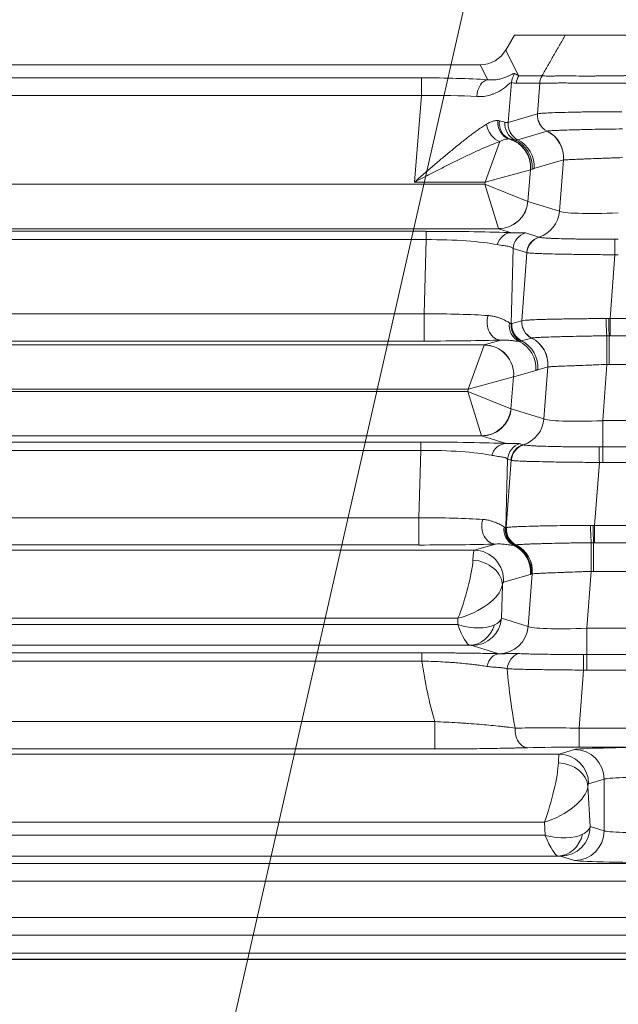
# Model space of a CAD drawing. Header units: millimetres. Extents: x 4 to 836, y 5 to 589.
# Tile 161 of 168: x 659 to 669, y 370 to 387. Entities that reach past the tile are written whole.
import ezdxf

# ---------------------------------------------------------------- set-up
doc = ezdxf.new("R2010")
doc.units = ezdxf.units.MM
doc.layers.add('1', color=7, linetype='Continuous', true_color=0xffffff)
doc.styles.add('ideas_simplex', font='simplex.shx')
doc.dimstyles.get("Standard").update_dxf_attribs({"dimtxt": 0.18, "dimasz": 0.18, "dimexe": 0.18, "dimexo": 0.0625, "dimgap": 0.09, "dimtad": 0, "dimtih": 1, "dimtoh": 1, "dimdec": 4, "dimzin": 0, "dimdsep": 46, "dimtxsty": 'Standard', "dimcen": 0.09, "dimadec": 0, "dimazin": 0, "dimtfac": 1, "dimtdec": 4, "dimtofl": 0, "dimtmove": 0, "dimatfit": 3, "dimfxl": 1, "dimtolj": 1, "dimtzin": 0, "dimarcsym": 0})

# ---------------------------------------------------------------- blocks, each defined once
blk = doc.blocks.new('_U13')
at = {"layer": '1', "color": 27, "lineweight": 13}
for p, q in [((654.348915, 333.91075), (672.699261, 414.651708)), ((672.699261, 414.651708), (674.699261, 414.651708))]:
    blk.add_line(p, q, dxfattribs=at)
at = {"layer": '1', "color": 27, "lineweight": 18}
for points in [[(656.964061, 345.417314), (657.113102, 348.459944), (658.144756, 348.225479)], [(656.011084, 341.224244), (655.862043, 338.181614), (654.830389, 338.416079)]]:
    blk.add_solid(points, dxfattribs=at)
at = {"layer": '1', "color": 87, "linetype": 'Continuous', "lineweight": 25, "char_height": 3, "attachment_point": 7, "line_spacing_factor": 1.204819, "style": 'ideas_simplex'}
for s, insert in [('\\W1.4646;n°5', (685.598261, 412.286708)), ('\\W1.1484;M', (676.358261, 412.286708)), ('\\W1.2250;4', (679.928261, 412.286708)), ('\\W0.9923;   DEPTH 6mm', (667.613261, 406.286708))]:
    blk.add_mtext(s, dxfattribs=dict(at, insert=insert))

msp = doc.modelspace()

# ---------------------------------------------------------------- linework, layer by layer
at = {"layer": '1', "color": 143, "linetype": 'Continuous', "lineweight": 18}
for p, q in [((667.11, 386.231), (667.256, 386.482)), ((668.115, 386.482), (667.256, 386.482)), ((628.619, 385.982), (666.679, 385.982)), ((691.006, 371.282), (604.291, 371.282)), ((604.184, 370.982), (691.114, 370.982))]:
    msp.add_line(p, q, dxfattribs=at)
at = {"layer": '1', "color": 143, "linetype": 'Continuous', "lineweight": 13}
for p, q in [((667.11, 386.231), (667.327, 385.796)), ((666.805, 385.729), (666.679, 385.982)), ((629.611, 385.76), (665.686, 385.76)), ((665.686, 385.461), (665.686, 385.76)), ((667.327, 385.796), (667.721, 385.796)), ((667.204, 385.681), (667.149, 385.009)), ((667.682, 385.671), (667.288, 385.671)), ((667.643, 385.153), (667.682, 385.67)), ((665.686, 385.461), (629.611, 385.461)), ((665.567, 384.001), (665.686, 385.461)), ((667.149, 385.009), (667.643, 385.153)), ((667.808, 384.861), (667.313, 384.716)), ((667.008, 384.685), (666.76, 384.001)), ((668.083, 384.374), (667.586, 384.229)), ((668.019, 383.509), (668.084, 384.374)), ((667.527, 384.21), (666.76, 384.001)), ((667.527, 384.21), (667.483, 383.673)), ((667.556, 384.219), (667.528, 384.211)), ((628.54, 383.963), (666.757, 383.963)), ((666.76, 384.001), (665.567, 384.001)), ((666.757, 383.963), (666.76, 384.001)), ((667.483, 383.673), (666.757, 383.963)), ((666.987, 383.215), (666.757, 383.963)), ((667.484, 383.672), (668.019, 383.509)), ((666.988, 383.213), (628.31, 383.213)), ((629.532, 383.169), (665.766, 383.169)), ((665.766, 383.169), (665.766, 383.029)), ((667.208, 383.146), (666.988, 383.213)), ((667.443, 383.142), (667.67, 383.072)), ((665.766, 383.029), (629.532, 383.029)), ((665.733, 381.776), (665.766, 383.029)), ((667.233, 382.88), (667.2, 381.607)), ((667.461, 382.81), (667.233, 382.88)), ((667.38, 381.659), (667.466, 382.808)), ((668.954, 382.773), (668.873, 381.695)), ((629.565, 381.776), (665.733, 381.776)), ((665.733, 381.316), (665.733, 381.776)), ((667.213, 381.611), (667.38, 381.659)), ((668.873, 381.695), (675.424, 381.695)), ((668.873, 381.405), (668.873, 381.695)), ((628.551, 381.251), (666.746, 381.251)), ((665.733, 381.316), (629.565, 381.316)), ((666.746, 381.251), (667.026, 381.333)), ((667.544, 381.367), (667.377, 381.318)), ((668.855, 381.405), (668.855, 380.921)), ((675.424, 381.405), (668.873, 381.405)), ((666.475, 380.501), (666.745, 381.248)), ((668.817, 380.921), (668.746, 379.972)), ((675.443, 380.921), (668.855, 380.921)), ((667.616, 380.819), (667.243, 380.711)), ((667.819, 380.88), (667.651, 380.831)), ((667.754, 380.002), (667.82, 380.881)), ((666.475, 380.501), (667.241, 380.71)), ((667.241, 380.71), (667.197, 380.173)), ((666.475, 380.501), (628.823, 380.501)), ((628.826, 380.463), (666.471, 380.463)), ((666.471, 380.463), (666.475, 380.501)), ((667.197, 380.173), (666.471, 380.463)), ((666.701, 379.715), (666.471, 380.463)), ((667.199, 380.172), (667.754, 380.002)), ((668.746, 379.972), (675.552, 379.972)), ((668.746, 379.972), (668.746, 379.532)), ((666.702, 379.713), (628.595, 379.713)), ((629.625, 379.61), (665.672, 379.61)), ((665.672, 379.47), (665.672, 379.61)), ((667.114, 379.587), (666.702, 379.713)), ((665.672, 379.47), (629.625, 379.47)), ((665.642, 378.332), (665.672, 379.47)), ((667.349, 379.583), (667.405, 379.566)), ((668.746, 379.532), (675.552, 379.532)), ((668.746, 379.267), (668.746, 379.532)), ((667.14, 379.321), (667.109, 378.163)), ((667.116, 378.166), (667.202, 379.302)), ((667.196, 379.304), (667.14, 379.321)), ((668.69, 379.267), (668.609, 378.202)), ((675.552, 379.267), (668.746, 379.267)), ((629.655, 378.332), (665.642, 378.332)), ((665.642, 377.873), (665.642, 378.332)), ((668.609, 378.202), (675.688, 378.202)), ((668.609, 377.911), (668.609, 378.202)), ((628.725, 377.784), (666.573, 377.784)), ((665.642, 377.873), (629.655, 377.873)), ((666.573, 377.784), (666.936, 377.889)), ((668.591, 377.427), (668.591, 377.911)), ((675.688, 377.911), (668.609, 377.911)), ((668.553, 377.427), (668.481, 376.466)), ((675.706, 377.427), (668.591, 377.427)), ((667.525, 377.376), (667.069, 377.243)), ((667.489, 376.496), (667.557, 377.387)), ((667.052, 377.188), (667.037, 376.634)), ((666.301, 376.634), (628.996, 376.634)), ((666.298, 376.528), (666.301, 376.634)), ((667.037, 376.634), (667.489, 376.496)), ((628.999, 376.528), (666.298, 376.528)), ((668.481, 376.466), (675.817, 376.466)), ((668.481, 376.025), (668.481, 376.466)), ((666.502, 376.178), (628.796, 376.178)), ((666.993, 376.037), (666.541, 376.175)), ((629.604, 376.051), (665.693, 376.051)), ((665.693, 375.911), (665.693, 376.051)), ((668.481, 376.025), (675.817, 376.025)), ((668.481, 375.761), (668.481, 376.025)), ((665.693, 375.911), (629.604, 375.911)), ((668.425, 375.76), (668.351, 374.78)), ((675.817, 375.761), (668.481, 375.761)), ((629.389, 374.889), (665.909, 374.889)), ((665.909, 374.889), (665.909, 374.429)), ((668.351, 374.78), (675.947, 374.78)), ((668.351, 374.78), (668.351, 374.459)), ((675.947, 374.459), (668.351, 374.459)), ((627.286, 374.341), (668.011, 374.341)), ((665.909, 374.429), (629.389, 374.429)), ((668.011, 374.341), (668.271, 374.418)), ((668.497, 373.792), (668.534, 373.116)), ((668.769, 373.918), (668.509, 373.841)), ((668.769, 373.045), (668.769, 373.918)), ((667.761, 373.191), (627.537, 373.191)), ((667.773, 372.97), (667.761, 373.191)), ((668.534, 373.116), (668.769, 373.045)), ((627.525, 372.97), (667.773, 372.97)), ((667.991, 372.62), (627.307, 372.62)), ((668.271, 372.546), (668.036, 372.616)), ((615.932, 372.496), (679.365, 372.496)), ((696.372, 372.193), (598.925, 372.193)), ((679.365, 372.197), (615.932, 372.197)), ((604.291, 371.582), (691.006, 371.582)), ((608.271, 370.878), (687.026, 370.878)), ((687.026, 370.87), (608.271, 370.87))]:
    msp.add_line(p, q, dxfattribs=at)
at = {"layer": '1', "color": 143, "linetype": 'Continuous', "lineweight": 18}
msp.add_ellipse((666.677, 386.484), major_axis=(-0.225, 0.449), ratio=0.995894, start_param=2.679493, end_param=3.721496, dxfattribs=at)
at = {"layer": '1', "color": 143, "linetype": 'Continuous', "lineweight": 13}
for centre, major_axis, ratio, start_param, end_param in [((665.674, 385.614), (-1.806, -0.001), 0.081028, 4.035607, 4.705731), ((667.501, 385.656), (-0.063, -0.293), 0.996129, 4.297262, 4.842485), ((666.164, 387.509), (-1.279, 1.72), 0.157063, 2.77228, 2.875418), ((667.586, 385.646), (0, -0.3), 0.996169, 4.18879, 4.631248), ((667.98, 385.646), (-0.056, -0.295), 0.996153, 4.374299, 4.816677), ((666.805, 385.43), (-0.019, -0.299), 0.621028, 3.245165, 4.701837), ((665.867, 387.533), (-1.543, 1.824), 0.244098, 2.83474, 2.937878), ((665.674, 385.315), (-1.507, -0.026), 0.096946, 4.032678, 4.702802), ((667.941, 385.129), (0.084, -0.288), 0.995643, 4.349005, 5.535405), ((667.942, 385.129), (0.068, -0.292), 0.995069, 4.402956, 5.589592), ((667.944, 385.129), (0.044, -0.297), 0.993716, 4.484311, 5.671202), ((667.008, 384.958), (0.133, -0.269), 0.701534, 4.312995, 5.668073), ((667.237, 385.018), (-0.018, -0.299), 0.878856, 4.694224, 6.053686), ((667.269, 385.014), (-0.059, -0.294), 0.895222, 4.815928, 6.167138), ((667.382, 384.989), (-0.062, -0.293), 0.959628, 4.834927, 6.067475), ((667.446, 384.984), (0.074, -0.291), 0.995302, 4.382823, 5.569103), ((667.447, 384.984), (0.084, -0.288), 0.995643, 4.349005, 5.535405), ((667.586, 384.414), (-0.14, 0.48), 0.995643, 4.349005, 5.535361), ((667.588, 384.415), (-0.144, 0.479), 0.995612, 4.339649, 5.525656), ((667.03, 384.25), (-0.339, 0.368), 0.991771, 3.890384, 5.271507), ((667.032, 384.251), (0.14, -0.48), 0.995643, 1.207413, 2.555209), ((667.059, 384.259), (-0.14, 0.48), 0.995643, 4.349005, 5.581304), ((667.09, 384.27), (-0.14, 0.48), 0.995643, 4.349005, 5.535429), ((667.509, 383.961), (-0.021, -0.25), 0.087194, 3.174945, 3.236032), ((666.987, 383.714), (-0.368, -0.339), 0.992996, 0.829626, 2.311967), ((666.988, 383.713), (-0.146, -0.478), 0.996014, 0.297852, 1.785245), ((667.505, 383.922), (-0.021, -0.25), 0.087194, 6.203092, 6.264178), ((667.522, 383.549), (0.146, 0.478), 0.996014, 3.740438, 4.926838), ((669.021, 383.553), (-1.006, -0.038), 0.073389, 0.079108, 1.557174), ((665.739, 383.112), (-1.801, -0.001), 0.031454, 3.758799, 4.697514), ((667.208, 382.846), (0.013, 0.3), 0.858349, 0.051043, 1.271884), ((667.009, 383.963), (-0.02, -0.75), 0.029238, 6.196715, 6.257802), ((667.531, 382.856), (0.088, 0.287), 0.996014, 0.598846, 1.785245), ((665.739, 382.812), (-1.501, -0.01), 0.144199, 3.75491, 4.693626), ((667.759, 382.786), (0.088, 0.287), 0.996014, 0.598846, 1.785245), ((667.764, 382.784), (0.136, 0.268), 0.995564, 0.767778, 1.956923), ((668.954, 382.752), (-0.004, 0.3), 0.000932, 4.782196, 5.970531), ((665.709, 381.67), (-1.501, -0.007), 0.069967, 3.888858, 4.696172), ((667.026, 381.633), (0.01, -0.3), 0.776151, 4.295129, 6.241659), ((667.463, 381.581), (-0.034, -0.298), 0.982269, 4.678398, 5.944958), ((667.498, 381.582), (0.098, -0.284), 0.995471, 4.301453, 5.487852), ((667.511, 381.586), (0.084, -0.288), 0.995643, 4.349005, 5.535405), ((667.678, 381.635), (0.084, -0.288), 0.995643, 4.349005, 5.535405), ((667.678, 381.635), (0.068, -0.292), 0.995069, 4.402956, 5.589592), ((667.68, 381.635), (0.044, -0.297), 0.993716, 4.484311, 5.671202), ((668.818, 381.674), (0.006, -0.3), 0.044184, 4.638292, 5.826805), ((668.855, 381.674), (0.002, -0.3), 0.014605, 4.641342, 5.828738), ((665.709, 381.371), (-1.801, 0.001), 0.030434, 1.584039, 2.391353), ((666.726, 380.501), (-0.02, -0.75), 0.029238, 3.168569, 3.229655), ((666.746, 380.751), (0.14, -0.48), 0.995643, 1.207413, 2.857034), ((667.119, 380.86), (0.14, -0.48), 0.995643, 1.207413, 2.411234), ((667.154, 380.872), (0.14, -0.48), 0.995643, 1.207413, 2.393812), ((667.322, 380.921), (0.14, -0.48), 0.995643, 1.207413, 2.393768), ((667.324, 380.921), (0.144, -0.479), 0.995612, 1.198056, 2.384063), ((668.817, 380.956), (-0.001, -0.5), 0.000077, 1.500983, 2.685675), ((666.745, 380.75), (-0.339, 0.368), 0.991771, 3.890384, 5.534394), ((667.223, 380.461), (-0.021, -0.25), 0.087194, 3.174945, 3.236032), ((666.701, 380.214), (-0.368, -0.339), 0.992996, 0.829626, 2.311967), ((666.702, 380.213), (-0.146, -0.478), 0.996014, 0.297852, 1.785245), ((667.22, 380.422), (-0.021, -0.25), 0.087194, 6.203092, 6.264178), ((667.258, 380.043), (-0.146, -0.478), 0.996014, 0.598846, 1.785245), ((668.756, 380.046), (-1.006, -0.038), 0.073389, 0.079108, 1.557174), ((665.645, 379.553), (-1.801, -0.001), 0.031454, 3.758799, 4.697514), ((666.723, 380.463), (-0.02, -0.75), 0.029238, 6.196715, 6.257802), ((665.645, 379.254), (-1.501, -0.01), 0.144199, 3.75491, 4.693626), ((667.114, 379.287), (-0.013, -0.3), 0.858349, 3.192635, 4.413477), ((667.438, 379.297), (-0.088, -0.287), 0.996014, 3.740438, 4.926838), ((667.494, 379.28), (0.088, 0.287), 0.996014, 0.598846, 1.785245), ((667.5, 379.277), (-0.136, -0.268), 0.995564, 3.909371, 5.098516), ((668.69, 379.246), (0.004, -0.3), 0.000932, 1.640603, 2.828939), ((665.618, 378.227), (-1.501, -0.007), 0.069967, 3.888858, 4.696172), ((666.936, 378.189), (0.01, -0.3), 0.776151, 4.295129, 6.241659), ((667.372, 378.137), (-0.034, -0.298), 0.982269, 4.678398, 5.944958), ((667.396, 378.137), (0.026, -0.299), 0.991317, 4.517846, 5.732632), ((667.407, 378.139), (0.098, -0.284), 0.995464, 4.299844, 5.486244), ((667.414, 378.141), (0.092, -0.286), 0.995544, 4.320806, 5.507206), ((667.416, 378.142), (0.047, -0.296), 0.993751, 4.472079, 5.658942), ((667.417, 378.142), (0.041, -0.297), 0.992886, 4.491637, 5.678511), ((668.554, 378.18), (0.006, -0.3), 0.044184, 4.638292, 5.826805), ((668.591, 378.181), (0.002, -0.3), 0.014605, 4.641342, 5.828738), ((665.618, 377.927), (-1.801, 0.001), 0.030434, 1.584039, 2.391353), ((666.553, 377.034), (-0.02, -0.75), 0.029238, 3.168569, 3.821783), ((666.573, 377.284), (0.14, -0.48), 0.995643, 1.207413, 2.857034), ((667.028, 377.417), (0.14, -0.48), 0.995643, 1.207413, 2.411234), ((667.042, 377.421), (0.168, -0.471), 0.995424, 1.148438, 2.337855), ((667.06, 377.427), (0.149, -0.477), 0.995576, 1.188036, 2.374065), ((667.061, 377.428), (-0.134, 0.482), 0.994903, 4.361205, 5.547224), ((668.553, 377.462), (0.001, 0.5), 0.000077, 4.642576, 5.827268), ((666.301, 377.034), (-0.223, -0.749), 0.167328, 1.058343, 2.511926), ((666.555, 377.229), (-0.491, 0.093), 0.77245, 3.279264, 4.858354), ((666.301, 377.034), (-0.744, -0.267), 0.48275, 1.399063, 2.852645), ((667.049, 376.994), (-0.021, -0.25), 0.087194, 3.174945, 3.828159), ((666.541, 376.675), (-0.146, -0.478), 0.996014, 0.297852, 1.785245), ((666.292, 376.674), (-0.75, 0.012), 0.344743, 2.563772, 3.034919), ((666.298, 376.928), (-0.213, 0.749), 0.16115, 2.08728, 3.069716), ((666.298, 376.928), (-0.731, 0.292), 0.480074, 1.76049, 2.742926), ((666.502, 376.678), (0.024, 0.499), 0.878584, 3.196431, 4.437869), ((666.993, 376.536), (0.146, 0.478), 0.996014, 3.439444, 4.926838), ((668.492, 376.54), (-1.006, -0.038), 0.073389, 0.079108, 1.557174), ((666.292, 376.174), (-0.25, 0), 0.031454, 3.243932, 3.715078), ((666.996, 375.736), (-0.008, -0.3), 0.714578, 3.179021, 4.439644), ((668.492, 376.04), (-1.504, 0), 0.026222, 0.085494, 0.105872), ((667.391, 375.751), (-0.018, -0.299), 0.865443, 3.477325, 4.664411), ((668.425, 375.739), (0.004, -0.3), 0.000932, 1.640603, 2.828939), ((668.651, 377.85), (-0.61, -5.359), 0.555322, 5.144862, 5.359549), ((668.651, 378.649), (-0.489, -5.474), 0.272631, 5.287995, 5.521537), ((667.483, 374.749), (-0.008, 0.3), 0.722159, 1.448499, 3.103741), ((668.355, 374.727), (-1.503, 0.023), 0.034806, 4.715539, 5.522042), ((668.355, 374.428), (-1.203, 0), 0.026128, 4.71567, 5.522173), ((669.765, 374.415), (-1.5, 0), 0.026186, 4.712389, 6.195919), ((668.012, 373.591), (0, -0.75), 0.029163, 3.167773, 3.777582), ((668.011, 373.841), (0.143, -0.479), 0.995856, 1.281115, 2.84963), ((668.271, 373.918), (0.143, -0.479), 0.995856, 1.281115, 2.84963), ((667.761, 373.591), (-0.207, -0.749), 0.157833, 1.052243, 2.549231), ((667.999, 373.792), (-0.497, 0.059), 0.802499, 3.288192, 4.807197), ((669.765, 373.915), (-1, 0), 0.039279, 4.712389, 6.195919), ((667.761, 373.591), (-0.723, -0.306), 0.478289, 1.371252, 2.868239), ((668.51, 373.591), (0, -0.25), 0.087489, 3.167773, 3.777582), ((668.036, 373.116), (-0.143, -0.479), 0.995856, 0.291963, 1.860478), ((667.787, 373.115), (-0.75, -0.025), 0.344332, 2.531192, 3.045743), ((667.773, 373.369), (-0.751, 0.254), 0.483887, 1.732792, 2.715229), ((667.773, 373.369), (-0.229, 0.749), 0.170757, 2.08091, 3.063346), ((667.991, 373.119), (0.022, 0.499), 0.864178, 3.193639, 4.485026), ((668.271, 373.045), (-0.143, -0.479), 0.995856, 0.291963, 1.860478), ((669.765, 373.049), (-1, 0), 0.039279, 0.087266, 1.570796), ((667.787, 372.615), (-0.25, 0), 0.031404, 3.246502, 3.761053), ((669.765, 372.549), (-1.5, 0), 0.026186, 0.087266, 1.570796)]:
    msp.add_ellipse(centre, major_axis=major_axis, ratio=ratio, start_param=start_param, end_param=end_param, dxfattribs=at)
for points, degree in [([(667.721, 385.796), (668.115, 386.482)], 1), ([(667.721, 385.796), (667.721, 385.796), (667.722, 385.796), (667.722, 385.796)], 3), ([(667.682, 385.67), (667.682, 385.67), (667.682, 385.67), (667.682, 385.67)], 3), ([(667.643, 385.153), (667.644, 385.153), (667.644, 385.153), (667.644, 385.153)], 3), ([(667.644, 385.153), (667.645, 385.153), (667.646, 385.154), (667.647, 385.154)], 3), ([(666.975, 385.04), (666.984, 385.039), (666.992, 385.038), (667.001, 385.036)], 3), ([(667.001, 385.036), (667.039, 385.028), (667.071, 385.019), (667.095, 385.013)], 3), ([(667.148, 385.009), (667.148, 385.009), (667.148, 385.009), (667.149, 385.009)], 3), ([(667.809, 384.861), (667.808, 384.861), (667.808, 384.861), (667.808, 384.861)], 3), ([(667.81, 384.861), (667.81, 384.861), (667.809, 384.861), (667.809, 384.861)], 3), ([(667.18, 384.728), (667.174, 384.729), (667.167, 384.73), (667.16, 384.73)], 3), ([(667.261, 384.716), (667.24, 384.718), (667.213, 384.723), (667.18, 384.728)], 3), ([(667.313, 384.716), (667.313, 384.716), (667.313, 384.716), (667.312, 384.716)], 3), ([(668.084, 384.374), (668.084, 384.374), (668.083, 384.374), (668.083, 384.374)], 3), ([(667.67, 383.072), (667.672, 383.072), (667.674, 383.071), (667.677, 383.07)], 3), ([(668.951, 383.038), (668.971, 383.038), (668.99, 383.038), (669.01, 383.038)], 3), ([(667.466, 382.808), (667.465, 382.809), (667.463, 382.81), (667.461, 382.81)], 3), ([(669.01, 382.774), (668.992, 382.774), (668.973, 382.773), (668.954, 382.773)], 3), ([(667.171, 381.624), (667.184, 381.616), (667.194, 381.61), (667.2, 381.607)], 3), ([(667.2, 381.607), (667.204, 381.608), (667.208, 381.609), (667.213, 381.611)], 3), ([(667.38, 381.659), (667.38, 381.659), (667.38, 381.659), (667.381, 381.66)], 3), ([(667.381, 381.66), (667.381, 381.66), (667.382, 381.66), (667.383, 381.66)], 3), ([(668.804, 381.696), (668.82, 381.696), (668.835, 381.696), (668.85, 381.696)], 3), ([(668.85, 381.696), (668.858, 381.696), (668.865, 381.696), (668.873, 381.695)], 3), ([(667.364, 381.314), (667.357, 381.312), (667.346, 381.31), (667.334, 381.31)], 3), ([(667.377, 381.318), (667.373, 381.317), (667.369, 381.316), (667.364, 381.314)], 3), ([(667.545, 381.367), (667.545, 381.367), (667.544, 381.367), (667.544, 381.367)], 3), ([(667.547, 381.368), (667.546, 381.367), (667.545, 381.367), (667.545, 381.367)], 3), ([(668.855, 381.405), (668.842, 381.405), (668.83, 381.405), (668.818, 381.405)], 3), ([(668.873, 381.405), (668.867, 381.405), (668.861, 381.405), (668.855, 381.405)], 3), ([(668.855, 380.921), (668.842, 380.921), (668.83, 380.921), (668.817, 380.921)], 3), ([(667.651, 380.831), (667.645, 380.829), (667.633, 380.825), (667.621, 380.821), (667.616, 380.819)], 3), ([(667.82, 380.881), (667.82, 380.88), (667.819, 380.88), (667.819, 380.88)], 3), ([(667.405, 379.566), (667.407, 379.565), (667.41, 379.564), (667.412, 379.564)], 3), ([(668.686, 379.531), (668.706, 379.531), (668.726, 379.532), (668.746, 379.532)], 3), ([(667.202, 379.302), (667.2, 379.303), (667.198, 379.303), (667.196, 379.304)], 3), ([(668.746, 379.267), (668.727, 379.267), (668.708, 379.267), (668.69, 379.267)], 3), ([(667.08, 378.18), (667.088, 378.176), (667.095, 378.172), (667.1, 378.169)], 3), ([(667.1, 378.169), (667.104, 378.167), (667.107, 378.165), (667.109, 378.163)], 3), ([(667.109, 378.163), (667.111, 378.164), (667.114, 378.165), (667.116, 378.166)], 3), ([(667.116, 378.166), (667.117, 378.166), (667.118, 378.166), (667.119, 378.167)], 3), ([(668.541, 378.202), (668.556, 378.202), (668.571, 378.202), (668.587, 378.202)], 3), ([(668.587, 378.202), (668.594, 378.202), (668.602, 378.202), (668.609, 378.202)], 3), ([(667.263, 377.868), (667.257, 377.867), (667.251, 377.867), (667.243, 377.867)], 3), ([(667.274, 377.871), (667.271, 377.87), (667.267, 377.869), (667.263, 377.868)], 3), ([(667.28, 377.873), (667.278, 377.873), (667.276, 377.872), (667.274, 377.871)], 3), ([(667.283, 377.874), (667.282, 377.874), (667.281, 377.874), (667.28, 377.873)], 3), ([(667.284, 377.874), (667.284, 377.874), (667.283, 377.874), (667.283, 377.874)], 3), ([(668.591, 377.911), (668.579, 377.911), (668.566, 377.911), (668.554, 377.911)], 3), ([(668.609, 377.911), (668.603, 377.911), (668.597, 377.911), (668.591, 377.911)], 3), ([(668.591, 377.427), (668.579, 377.427), (668.566, 377.427), (668.553, 377.427)], 3), ([(667.539, 377.381), (667.534, 377.379), (667.529, 377.377), (667.525, 377.376)], 3), ([(667.557, 377.387), (667.551, 377.385), (667.545, 377.383), (667.539, 377.381)], 3), ([(667.557, 377.387), (667.557, 377.387), (667.557, 377.387), (667.557, 377.387)], 3), ([(668.421, 376.025), (668.441, 376.025), (668.461, 376.025), (668.481, 376.025)], 3), ([(668.481, 375.761), (668.462, 375.761), (668.444, 375.761), (668.425, 375.76)], 3)]:
    msp.add_open_spline(points, degree=degree, dxfattribs=at)
at = {"layer": '1', "color": 143, "linetype": 'Continuous', "lineweight": 18}
for points, knots in [([(668.116, 386.482), (668.137, 386.482), (668.236, 386.482), (668.585, 386.482), (668.859, 386.482), (669.153, 386.482), (669.165, 386.482), (669.178, 386.482)], [0, 0, 0, 0, 0.444489, 0.444489, 0.97588, 0.97588, 1, 1, 1, 1]), ([(665.693, 376.051), (665.755, 376.051), (665.817, 376.051), (665.938, 376.051), (665.998, 376.051), (666.117, 376.05), (666.176, 376.049), (666.248, 376.049), (666.263, 376.049), (666.292, 376.048), (666.335, 376.048), (666.377, 376.047), (666.515, 376.046), (666.619, 376.044), (666.744, 376.042), (666.768, 376.041), (666.816, 376.04), (666.887, 376.039), (666.953, 376.037), (666.996, 376.036)], [0, 0, 0, 0, 0.125, 0.125, 0.25, 0.25, 0.375, 0.375, 0.40625, 0.40625, 0.4375, 0.5, 0.5, 0.75, 0.75, 0.8125, 0.8125, 0.875, 1, 1, 1, 1]), ([(667.483, 374.449), (667.431, 374.448), (667.378, 374.446), (667.294, 374.445), (667.265, 374.444), (667.208, 374.443), (667.178, 374.442), (667.03, 374.439), (666.904, 374.437), (666.705, 374.434), (666.637, 374.433), (666.549, 374.432), (666.532, 374.432), (666.496, 374.432), (666.443, 374.432), (666.389, 374.431), (666.28, 374.43), (666.207, 374.43), (666.059, 374.429), (665.985, 374.429), (665.909, 374.429)], [0, 0, 0, 0, 0.125, 0.125, 0.1875, 0.1875, 0.25, 0.25, 0.5, 0.5, 0.625, 0.625, 0.65625, 0.65625, 0.6875, 0.75, 0.75, 0.875, 0.875, 1, 1, 1, 1])]:
    msp.add_open_spline(points, degree=3, knots=knots, dxfattribs=at)
at = {"layer": '1', "color": 143, "linetype": 'Continuous', "lineweight": 13}
for points, knots in [([(666.805, 385.729), (666.841, 385.725), (666.873, 385.725), (666.935, 385.728), (666.963, 385.731), (667.003, 385.739), (667.015, 385.742), (667.04, 385.748), (667.051, 385.751), (667.085, 385.761), (667.105, 385.769), (667.142, 385.784), (667.159, 385.792), (667.181, 385.803), (667.189, 385.807), (667.202, 385.814), (667.208, 385.817), (667.225, 385.825), (667.234, 385.83), (667.25, 385.834), (667.256, 385.835), (667.26, 385.832)], [0, 0, 0, 0, 0.125, 0.125, 0.25, 0.25, 0.3125, 0.3125, 0.375, 0.375, 0.5, 0.5, 0.625, 0.625, 0.6875, 0.6875, 0.75, 0.75, 0.875, 0.875, 1, 1, 1, 1]), ([(667.682, 385.671), (667.684, 385.693), (667.688, 385.715), (667.701, 385.757), (667.71, 385.777), (667.721, 385.796)], [0, 0, 0, 0, 0.5, 0.5, 1, 1, 1, 1]), ([(667.722, 385.796), (667.724, 385.795), (667.726, 385.795), (667.732, 385.794), (667.736, 385.794), (667.748, 385.793), (667.758, 385.793), (667.794, 385.791), (667.826, 385.791), (667.886, 385.792), (667.908, 385.792), (667.956, 385.792), (668.006, 385.793), (668.064, 385.794), (668.124, 385.794), (668.156, 385.793), (668.256, 385.793), (668.327, 385.792), (668.441, 385.791), (668.481, 385.791), (668.541, 385.791), (668.561, 385.791), (668.603, 385.792), (668.624, 385.792), (668.729, 385.793), (668.815, 385.794), (668.947, 385.796), (668.992, 385.796), (669.059, 385.797), (669.082, 385.797), (669.127, 385.798), (669.15, 385.798), (669.172, 385.798)], [0, 0, 0, 0, 0.03125, 0.03125, 0.0625, 0.0625, 0.125, 0.125, 0.25, 0.25, 0.3125, 0.3125, 0.375, 0.4375, 0.4375, 0.5, 0.5, 0.625, 0.625, 0.6875, 0.6875, 0.71875, 0.71875, 0.75, 0.75, 0.875, 0.875, 0.9375, 0.9375, 0.96875, 0.96875, 1, 1, 1, 1]), ([(667.204, 385.681), (667.199, 385.682), (667.191, 385.678), (667.17, 385.662), (667.157, 385.651), (667.133, 385.631), (667.125, 385.624), (667.107, 385.609), (667.097, 385.601), (667.067, 385.579), (667.044, 385.563), (666.995, 385.533), (666.968, 385.519), (666.924, 385.499), (666.909, 385.493), (666.878, 385.481), (666.861, 385.475), (666.811, 385.461), (666.776, 385.453), (666.701, 385.444), (666.661, 385.442), (666.62, 385.445)], [0, 0, 0, 0, 0.125, 0.125, 0.25, 0.25, 0.3125, 0.3125, 0.375, 0.375, 0.5, 0.5, 0.625, 0.625, 0.6875, 0.6875, 0.75, 0.75, 0.875, 0.875, 1, 1, 1, 1]), ([(669.173, 385.669), (669.15, 385.669), (669.126, 385.669), (669.08, 385.67), (669.057, 385.67), (668.987, 385.67), (668.941, 385.67), (668.806, 385.67), (668.717, 385.67), (668.609, 385.67), (668.588, 385.67), (668.545, 385.67), (668.482, 385.67), (668.422, 385.671), (668.305, 385.672), (668.231, 385.673), (668.128, 385.674), (668.095, 385.674), (668.034, 385.674), (667.975, 385.674), (667.923, 385.673), (667.874, 385.672), (667.852, 385.671), (667.79, 385.67), (667.757, 385.67), (667.72, 385.67), (667.71, 385.67), (667.697, 385.67), (667.693, 385.67), (667.687, 385.67), (667.685, 385.67), (667.682, 385.67)], [0, 0, 0, 0, 0.03125, 0.03125, 0.0625, 0.0625, 0.125, 0.125, 0.25, 0.25, 0.28125, 0.28125, 0.3125, 0.375, 0.375, 0.5, 0.5, 0.5625, 0.5625, 0.625, 0.6875, 0.6875, 0.75, 0.75, 0.875, 0.875, 0.9375, 0.9375, 0.96875, 0.96875, 1, 1, 1, 1]), ([(667.647, 385.154), (667.657, 385.156), (667.674, 385.158), (667.712, 385.161), (667.726, 385.163), (667.75, 385.164), (667.759, 385.165), (667.777, 385.166), (667.787, 385.166), (667.836, 385.169), (667.883, 385.171), (667.962, 385.174), (667.99, 385.174), (668.034, 385.176), (668.049, 385.176), (668.08, 385.177), (668.096, 385.178), (668.177, 385.18), (668.246, 385.181), (668.357, 385.183), (668.395, 385.184), (668.453, 385.185), (668.473, 385.185), (668.514, 385.185), (668.534, 385.186), (668.636, 385.187), (668.719, 385.188), (668.848, 385.189), (668.891, 385.189), (668.957, 385.189), (668.979, 385.189), (669.024, 385.189), (669.046, 385.189), (669.068, 385.189)], [0, 0, 0, 0, 0.125, 0.125, 0.1875, 0.1875, 0.21875, 0.21875, 0.25, 0.25, 0.375, 0.375, 0.4375, 0.4375, 0.46875, 0.46875, 0.5, 0.5, 0.625, 0.625, 0.6875, 0.6875, 0.71875, 0.71875, 0.75, 0.75, 0.875, 0.875, 0.9375, 0.9375, 0.96875, 0.96875, 1, 1, 1, 1]), ([(665.567, 384.001), (665.581, 384.013), (665.594, 384.024), (665.62, 384.047), (665.66, 384.082), (665.7, 384.116), (665.779, 384.184), (665.831, 384.229), (665.936, 384.319), (665.988, 384.363), (666.092, 384.451), (666.144, 384.494), (666.221, 384.558), (666.247, 384.579), (666.299, 384.621), (666.324, 384.642), (666.4, 384.703), (666.45, 384.742), (666.548, 384.817), (666.597, 384.853), (666.667, 384.902), (666.691, 384.918), (666.725, 384.941), (666.737, 384.949), (666.76, 384.963), (666.771, 384.97), (666.782, 384.977)], [0, 0, 0, 0, 0.03125, 0.03125, 0.0625, 0.125, 0.125, 0.25, 0.25, 0.375, 0.375, 0.5, 0.5, 0.5625, 0.5625, 0.625, 0.625, 0.75, 0.75, 0.875, 0.875, 0.9375, 0.9375, 0.96875, 0.96875, 1, 1, 1, 1]), ([(666.782, 384.977), (666.818, 384.999), (666.852, 385.015), (666.901, 385.031), (666.916, 385.035), (666.939, 385.038), (666.946, 385.039), (666.961, 385.04), (666.968, 385.04), (666.975, 385.04)], [0, 0, 0, 0, 0.5, 0.5, 0.75, 0.75, 0.875, 0.875, 1, 1, 1, 1]), ([(667.095, 385.013), (667.108, 385.01), (667.119, 385.008), (667.137, 385.007), (667.144, 385.007), (667.148, 385.009)], [0, 0, 0, 0, 0.5, 0.5, 1, 1, 1, 1]), ([(669.081, 384.898), (669.002, 384.897), (668.924, 384.896), (668.809, 384.895), (668.771, 384.894), (668.714, 384.893), (668.695, 384.893), (668.658, 384.892), (668.639, 384.892), (668.548, 384.89), (668.478, 384.889), (668.378, 384.886), (668.346, 384.885), (668.284, 384.884), (668.253, 384.883), (668.166, 384.88), (668.113, 384.879), (668.043, 384.876), (668.02, 384.875), (667.989, 384.874), (667.979, 384.873), (667.96, 384.873), (667.95, 384.872), (667.906, 384.87), (667.878, 384.868), (667.845, 384.865), (667.835, 384.865), (667.82, 384.863), (667.814, 384.862), (667.81, 384.861)], [0, 0, 0, 0, 0.125, 0.125, 0.1875, 0.1875, 0.21875, 0.21875, 0.25, 0.25, 0.375, 0.375, 0.4375, 0.4375, 0.5, 0.5, 0.625, 0.625, 0.6875, 0.6875, 0.71875, 0.71875, 0.75, 0.75, 0.875, 0.875, 0.9375, 0.9375, 1, 1, 1, 1]), ([(667.008, 384.685), (666.981, 384.675), (666.953, 384.665), (666.898, 384.644), (666.87, 384.632), (666.785, 384.597), (666.727, 384.572), (666.611, 384.52), (666.551, 384.492), (666.461, 384.449), (666.431, 384.435), (666.37, 384.405), (666.339, 384.391), (666.248, 384.346), (666.186, 384.315), (666.064, 384.254), (666.002, 384.223), (665.879, 384.16), (665.817, 384.129), (665.723, 384.081), (665.677, 384.057), (665.63, 384.033), (665.599, 384.017), (665.583, 384.009), (665.567, 384.001)], [0, 0, 0, 0, 0.0625, 0.0625, 0.125, 0.125, 0.25, 0.25, 0.375, 0.375, 0.4375, 0.4375, 0.5, 0.5, 0.625, 0.625, 0.75, 0.75, 0.875, 0.875, 0.9375, 0.96875, 0.96875, 1, 1, 1, 1]), ([(667.16, 384.73), (667.155, 384.731), (667.149, 384.73), (667.138, 384.73), (667.132, 384.729), (667.115, 384.726), (667.102, 384.724), (667.064, 384.712), (667.037, 384.7), (667.008, 384.685)], [0, 0, 0, 0, 0.125, 0.125, 0.25, 0.25, 0.5, 0.5, 1, 1, 1, 1]), ([(667.312, 384.716), (667.307, 384.715), (667.3, 384.714), (667.283, 384.714), (667.273, 384.714), (667.261, 384.716)], [0, 0, 0, 0, 0.5, 0.5, 1, 1, 1, 1]), ([(669.081, 384.414), (669.019, 384.412), (668.957, 384.41), (668.867, 384.407), (668.837, 384.406), (668.793, 384.404), (668.778, 384.403), (668.748, 384.402), (668.734, 384.402), (668.661, 384.399), (668.606, 384.397), (668.528, 384.394), (668.502, 384.393), (668.465, 384.392), (668.453, 384.391), (668.429, 384.39), (668.417, 384.39), (668.36, 384.387), (668.319, 384.386), (668.263, 384.383), (668.246, 384.383), (668.213, 384.381), (668.198, 384.38), (668.157, 384.378), (668.135, 384.377), (668.109, 384.376), (668.102, 384.376), (668.091, 384.375), (668.087, 384.374), (668.084, 384.374)], [0, 0, 0, 0, 0.125, 0.125, 0.1875, 0.1875, 0.21875, 0.21875, 0.25, 0.25, 0.375, 0.375, 0.4375, 0.4375, 0.46875, 0.46875, 0.5, 0.5, 0.625, 0.625, 0.6875, 0.6875, 0.75, 0.75, 0.875, 0.875, 0.9375, 0.9375, 1, 1, 1, 1]), ([(667.586, 384.229), (667.581, 384.228), (667.576, 384.226), (667.566, 384.222), (667.561, 384.22), (667.556, 384.219)], [0, 0, 0, 0, 0.5, 0.5, 1, 1, 1, 1]), ([(667.208, 383.146), (667.24, 383.144), (667.269, 383.143), (667.321, 383.144), (667.343, 383.145), (667.373, 383.146), (667.381, 383.146), (667.398, 383.146), (667.405, 383.146), (667.425, 383.145), (667.435, 383.144), (667.443, 383.142)], [0, 0, 0, 0, 0.25, 0.25, 0.5, 0.5, 0.625, 0.625, 0.75, 0.75, 1, 1, 1, 1]), ([(667.233, 382.88), (667.227, 382.889), (667.217, 382.896), (667.196, 382.905), (667.188, 382.907), (667.17, 382.912), (667.16, 382.914), (667.126, 382.92), (667.099, 382.924), (667.038, 382.932), (667.004, 382.937), (666.966, 382.945)], [0, 0, 0, 0, 0.25, 0.25, 0.375, 0.375, 0.5, 0.5, 0.75, 0.75, 1, 1, 1, 1]), ([(667.677, 383.07), (667.679, 383.069), (667.682, 383.069), (667.687, 383.067), (667.691, 383.067), (667.702, 383.065), (667.712, 383.063), (667.745, 383.059), (667.774, 383.057), (667.818, 383.054), (667.828, 383.054), (667.847, 383.053), (667.877, 383.051), (667.91, 383.049), (667.981, 383.047), (668.034, 383.045), (668.151, 383.042), (668.213, 383.041), (668.313, 383.039), (668.347, 383.039), (668.417, 383.038), (668.454, 383.038), (668.564, 383.037), (668.639, 383.037), (668.754, 383.037), (668.793, 383.037), (668.852, 383.037), (668.872, 383.037), (668.911, 383.037), (668.931, 383.038), (668.951, 383.038)], [0, 0, 0, 0, 0.03125, 0.03125, 0.0625, 0.0625, 0.125, 0.125, 0.25, 0.25, 0.28125, 0.28125, 0.3125, 0.375, 0.375, 0.5, 0.5, 0.625, 0.625, 0.6875, 0.6875, 0.75, 0.75, 0.875, 0.875, 0.9375, 0.9375, 0.96875, 0.96875, 1, 1, 1, 1]), ([(668.954, 382.773), (668.931, 382.773), (668.908, 382.773), (668.861, 382.774), (668.838, 382.774), (668.768, 382.774), (668.723, 382.775), (668.587, 382.776), (668.499, 382.777), (668.391, 382.778), (668.369, 382.778), (668.326, 382.779), (668.263, 382.78), (668.203, 382.781), (668.086, 382.783), (668.013, 382.784), (667.875, 382.788), (667.813, 382.789), (667.731, 382.792), (667.705, 382.793), (667.669, 382.794), (667.657, 382.795), (667.635, 382.795), (667.624, 382.796), (667.573, 382.798), (667.54, 382.8), (667.503, 382.803), (667.493, 382.804), (667.481, 382.806), (667.477, 382.806), (667.471, 382.807), (667.468, 382.808), (667.466, 382.808)], [0, 0, 0, 0, 0.03125, 0.03125, 0.0625, 0.0625, 0.125, 0.125, 0.25, 0.25, 0.28125, 0.28125, 0.3125, 0.375, 0.375, 0.5, 0.5, 0.625, 0.625, 0.6875, 0.6875, 0.71875, 0.71875, 0.75, 0.75, 0.875, 0.875, 0.9375, 0.9375, 0.96875, 0.96875, 1, 1, 1, 1]), ([(666.81, 381.747), (666.835, 381.745), (666.858, 381.742), (666.901, 381.735), (666.922, 381.73), (666.96, 381.72), (666.978, 381.714), (667.012, 381.702), (667.027, 381.696), (667.071, 381.678), (667.096, 381.666), (667.139, 381.643), (667.157, 381.632), (667.171, 381.624)], [0, 0, 0, 0, 0.125, 0.125, 0.25, 0.25, 0.375, 0.375, 0.5, 0.5, 0.75, 0.75, 1, 1, 1, 1]), ([(667.383, 381.66), (667.393, 381.662), (667.411, 381.665), (667.448, 381.668), (667.462, 381.669), (667.487, 381.671), (667.495, 381.671), (667.513, 381.672), (667.523, 381.673), (667.573, 381.675), (667.619, 381.677), (667.698, 381.68), (667.726, 381.681), (667.77, 381.682), (667.785, 381.683), (667.816, 381.683), (667.832, 381.684), (667.913, 381.686), (667.982, 381.687), (668.093, 381.689), (668.131, 381.69), (668.19, 381.691), (668.21, 381.691), (668.25, 381.692), (668.27, 381.692), (668.372, 381.693), (668.456, 381.694), (668.584, 381.695), (668.628, 381.695), (668.693, 381.696), (668.716, 381.696), (668.76, 381.696), (668.782, 381.696), (668.804, 381.696)], [0, 0, 0, 0, 0.125, 0.125, 0.1875, 0.1875, 0.21875, 0.21875, 0.25, 0.25, 0.375, 0.375, 0.4375, 0.4375, 0.46875, 0.46875, 0.5, 0.5, 0.625, 0.625, 0.6875, 0.6875, 0.71875, 0.71875, 0.75, 0.75, 0.875, 0.875, 0.9375, 0.9375, 0.96875, 0.96875, 1, 1, 1, 1]), ([(667.334, 381.31), (667.32, 381.311), (667.304, 381.312), (667.267, 381.317), (667.245, 381.32), (667.196, 381.326), (667.168, 381.329), (667.12, 381.332), (667.103, 381.333), (667.066, 381.334), (667.047, 381.334), (667.026, 381.333)], [0, 0, 0, 0, 0.25, 0.25, 0.5, 0.5, 0.75, 0.75, 0.875, 0.875, 1, 1, 1, 1]), ([(668.818, 381.405), (668.738, 381.404), (668.66, 381.403), (668.545, 381.401), (668.507, 381.4), (668.45, 381.399), (668.432, 381.399), (668.394, 381.398), (668.376, 381.398), (668.284, 381.396), (668.214, 381.395), (668.115, 381.393), (668.083, 381.392), (668.02, 381.39), (667.989, 381.389), (667.902, 381.387), (667.85, 381.385), (667.779, 381.382), (667.757, 381.382), (667.725, 381.38), (667.715, 381.38), (667.696, 381.379), (667.687, 381.378), (667.643, 381.376), (667.614, 381.374), (667.581, 381.372), (667.572, 381.371), (667.556, 381.369), (667.551, 381.368), (667.547, 381.368)], [0, 0, 0, 0, 0.125, 0.125, 0.1875, 0.1875, 0.21875, 0.21875, 0.25, 0.25, 0.375, 0.375, 0.4375, 0.4375, 0.5, 0.5, 0.625, 0.625, 0.6875, 0.6875, 0.71875, 0.71875, 0.75, 0.75, 0.875, 0.875, 0.9375, 0.9375, 1, 1, 1, 1]), ([(668.817, 380.921), (668.755, 380.919), (668.694, 380.916), (668.603, 380.913), (668.573, 380.912), (668.529, 380.91), (668.514, 380.91), (668.485, 380.909), (668.47, 380.908), (668.398, 380.905), (668.343, 380.903), (668.264, 380.9), (668.239, 380.899), (668.201, 380.898), (668.189, 380.897), (668.165, 380.897), (668.154, 380.896), (668.096, 380.894), (668.055, 380.892), (667.999, 380.89), (667.982, 380.889), (667.949, 380.888), (667.934, 380.887), (667.893, 380.885), (667.871, 380.884), (667.846, 380.882), (667.839, 380.882), (667.827, 380.881), (667.823, 380.881), (667.82, 380.881)], [0, 0, 0, 0, 0.125, 0.125, 0.1875, 0.1875, 0.21875, 0.21875, 0.25, 0.25, 0.375, 0.375, 0.4375, 0.4375, 0.46875, 0.46875, 0.5, 0.5, 0.625, 0.625, 0.6875, 0.6875, 0.75, 0.75, 0.875, 0.875, 0.9375, 0.9375, 1, 1, 1, 1]), ([(667.114, 379.587), (667.146, 379.585), (667.175, 379.585), (667.227, 379.585), (667.25, 379.586), (667.279, 379.587), (667.288, 379.587), (667.304, 379.588), (667.311, 379.587), (667.331, 379.587), (667.342, 379.585), (667.349, 379.583)], [0, 0, 0, 0, 0.25, 0.25, 0.5, 0.5, 0.625, 0.625, 0.75, 0.75, 1, 1, 1, 1]), ([(667.412, 379.564), (667.414, 379.563), (667.417, 379.562), (667.423, 379.561), (667.426, 379.56), (667.438, 379.558), (667.447, 379.557), (667.48, 379.553), (667.509, 379.551), (667.554, 379.548), (667.563, 379.547), (667.582, 379.546), (667.612, 379.544), (667.646, 379.543), (667.716, 379.54), (667.769, 379.539), (667.886, 379.536), (667.949, 379.534), (668.048, 379.533), (668.082, 379.532), (668.153, 379.532), (668.189, 379.531), (668.299, 379.531), (668.374, 379.53), (668.489, 379.53), (668.528, 379.531), (668.587, 379.531), (668.607, 379.531), (668.646, 379.531), (668.666, 379.531), (668.686, 379.531)], [0, 0, 0, 0, 0.03125, 0.03125, 0.0625, 0.0625, 0.125, 0.125, 0.25, 0.25, 0.28125, 0.28125, 0.3125, 0.375, 0.375, 0.5, 0.5, 0.625, 0.625, 0.6875, 0.6875, 0.75, 0.75, 0.875, 0.875, 0.9375, 0.9375, 0.96875, 0.96875, 1, 1, 1, 1]), ([(667.14, 379.321), (667.134, 379.33), (667.124, 379.337), (667.103, 379.346), (667.094, 379.349), (667.076, 379.354), (667.066, 379.356), (667.032, 379.362), (667.006, 379.365), (666.945, 379.374), (666.91, 379.379), (666.872, 379.386)], [0, 0, 0, 0, 0.25, 0.25, 0.375, 0.375, 0.5, 0.5, 0.75, 0.75, 1, 1, 1, 1]), ([(668.69, 379.267), (668.666, 379.267), (668.643, 379.267), (668.597, 379.267), (668.573, 379.267), (668.504, 379.268), (668.458, 379.268), (668.322, 379.269), (668.234, 379.27), (668.126, 379.272), (668.104, 379.272), (668.062, 379.273), (667.999, 379.273), (667.938, 379.274), (667.821, 379.276), (667.748, 379.278), (667.61, 379.281), (667.549, 379.283), (667.466, 379.285), (667.44, 379.286), (667.404, 379.288), (667.393, 379.288), (667.37, 379.289), (667.359, 379.289), (667.308, 379.292), (667.276, 379.294), (667.239, 379.297), (667.228, 379.298), (667.216, 379.299), (667.212, 379.3), (667.206, 379.301), (667.204, 379.301), (667.202, 379.302)], [0, 0, 0, 0, 0.03125, 0.03125, 0.0625, 0.0625, 0.125, 0.125, 0.25, 0.25, 0.28125, 0.28125, 0.3125, 0.375, 0.375, 0.5, 0.5, 0.625, 0.625, 0.6875, 0.6875, 0.71875, 0.71875, 0.75, 0.75, 0.875, 0.875, 0.9375, 0.9375, 0.96875, 0.96875, 1, 1, 1, 1]), ([(666.719, 378.304), (666.744, 378.302), (666.767, 378.299), (666.811, 378.291), (666.831, 378.287), (666.87, 378.276), (666.887, 378.271), (666.921, 378.259), (666.937, 378.253), (666.98, 378.235), (667.005, 378.222), (667.048, 378.2), (667.066, 378.189), (667.08, 378.18)], [0, 0, 0, 0, 0.125, 0.125, 0.25, 0.25, 0.375, 0.375, 0.5, 0.5, 0.75, 0.75, 1, 1, 1, 1]), ([(667.119, 378.167), (667.119, 378.167), (667.12, 378.167), (667.12, 378.167), (667.12, 378.167), (667.121, 378.167)], [0, 0, 0, 0, 0.624236, 0.624236, 1, 1, 1, 1]), ([(667.121, 378.167), (667.126, 378.168), (667.133, 378.169), (667.151, 378.171), (667.162, 378.172), (667.2, 378.176), (667.233, 378.178), (667.283, 378.18), (667.293, 378.181), (667.315, 378.182), (667.349, 378.183), (667.386, 378.185), (667.465, 378.187), (667.524, 378.189), (667.605, 378.191), (667.622, 378.192), (667.655, 378.192), (667.707, 378.194), (667.76, 378.195), (667.87, 378.197), (667.948, 378.198), (668.05, 378.199), (668.07, 378.199), (668.112, 378.2), (668.174, 378.2), (668.238, 378.201), (668.365, 378.202), (668.452, 378.202), (668.541, 378.202)], [0, 0, 0, 0, 0.0625, 0.0625, 0.125, 0.125, 0.25, 0.25, 0.28125, 0.28125, 0.3125, 0.375, 0.375, 0.5, 0.5, 0.53125, 0.53125, 0.5625, 0.625, 0.625, 0.75, 0.75, 0.78125, 0.78125, 0.8125, 0.875, 0.875, 1, 1, 1, 1]), ([(667.243, 377.867), (667.23, 377.867), (667.214, 377.869), (667.176, 377.874), (667.154, 377.877), (667.105, 377.883), (667.077, 377.886), (667.029, 377.889), (667.012, 377.89), (666.976, 377.891), (666.956, 377.89), (666.936, 377.889)], [0, 0, 0, 0, 0.25, 0.25, 0.5, 0.5, 0.75, 0.75, 0.875, 0.875, 1, 1, 1, 1]), ([(668.554, 377.911), (668.475, 377.91), (668.397, 377.909), (668.283, 377.907), (668.245, 377.907), (668.189, 377.906), (668.17, 377.906), (668.133, 377.905), (668.114, 377.905), (668.023, 377.903), (667.953, 377.901), (667.854, 377.899), (667.822, 377.898), (667.775, 377.897), (667.76, 377.897), (667.729, 377.896), (667.715, 377.895), (667.642, 377.893), (667.59, 377.892), (667.519, 377.889), (667.496, 377.888), (667.465, 377.887), (667.455, 377.886), (667.435, 377.885), (667.426, 377.885), (667.382, 377.883), (667.353, 377.881), (667.319, 377.878), (667.31, 377.878), (667.294, 377.876), (667.288, 377.875), (667.284, 377.874)], [0, 0, 0, 0, 0.125, 0.125, 0.1875, 0.1875, 0.21875, 0.21875, 0.25, 0.25, 0.375, 0.375, 0.4375, 0.4375, 0.46875, 0.46875, 0.5, 0.5, 0.625, 0.625, 0.6875, 0.6875, 0.71875, 0.71875, 0.75, 0.75, 0.875, 0.875, 0.9375, 0.9375, 1, 1, 1, 1]), ([(668.553, 377.427), (668.523, 377.426), (668.492, 377.425), (668.43, 377.423), (668.399, 377.422), (668.309, 377.418), (668.25, 377.416), (668.164, 377.413), (668.136, 377.412), (668.081, 377.41), (668.054, 377.409), (667.975, 377.406), (667.926, 377.404), (667.869, 377.402), (667.858, 377.401), (667.836, 377.4), (667.826, 377.4), (667.794, 377.399), (667.775, 377.398), (667.719, 377.395), (667.687, 377.394), (667.652, 377.392), (667.645, 377.392), (667.633, 377.391), (667.615, 377.391), (667.6, 377.39), (667.575, 377.388), (667.563, 377.388), (667.557, 377.387)], [0, 0, 0, 0, 0.0625, 0.0625, 0.125, 0.125, 0.25, 0.25, 0.3125, 0.3125, 0.375, 0.375, 0.5, 0.5, 0.53125, 0.53125, 0.5625, 0.5625, 0.625, 0.625, 0.75, 0.75, 0.78125, 0.78125, 0.8125, 0.875, 0.875, 1, 1, 1, 1]), ([(666.996, 376.036), (667.025, 376.035), (667.053, 376.035), (667.108, 376.037), (667.135, 376.038), (667.188, 376.041), (667.215, 376.041), (667.268, 376.042), (667.295, 376.041), (667.323, 376.039)], [0, 0, 0, 0, 0.25, 0.25, 0.5, 0.5, 0.75, 0.75, 1, 1, 1, 1]), ([(667.323, 376.039), (667.351, 376.038), (667.383, 376.036), (667.434, 376.035), (667.452, 376.034), (667.488, 376.033), (667.507, 376.032), (667.566, 376.03), (667.607, 376.03), (667.673, 376.028), (667.695, 376.028), (667.741, 376.027), (667.765, 376.027), (667.837, 376.026), (667.936, 376.025), (668.04, 376.024), (668.119, 376.024), (668.147, 376.024), (668.201, 376.024), (668.228, 376.024), (668.31, 376.024), (668.366, 376.025), (668.421, 376.025)], [0, 0, 0, 0, 0.125, 0.125, 0.1875, 0.1875, 0.25, 0.25, 0.375, 0.375, 0.4375, 0.4375, 0.5, 0.5, 0.625, 0.75, 0.75, 0.8125, 0.8125, 0.875, 0.875, 1, 1, 1, 1]), ([(666.792, 375.822), (666.756, 375.828), (666.719, 375.833), (666.662, 375.841), (666.642, 375.844), (666.603, 375.849), (666.582, 375.852), (666.479, 375.864), (666.391, 375.873), (666.275, 375.883), (666.252, 375.885), (666.204, 375.888), (666.179, 375.89), (666.105, 375.895), (666.055, 375.898), (665.954, 375.903), (665.903, 375.905), (665.799, 375.909), (665.747, 375.91), (665.693, 375.911)], [0, 0, 0, 0, 0.125, 0.125, 0.1875, 0.1875, 0.25, 0.25, 0.5, 0.5, 0.5625, 0.5625, 0.625, 0.625, 0.75, 0.75, 0.875, 0.875, 1, 1, 1, 1]), ([(667.133, 375.781), (667.11, 375.788), (667.085, 375.793), (667.033, 375.801), (667.006, 375.803), (666.948, 375.807), (666.918, 375.809), (666.856, 375.814), (666.824, 375.817), (666.792, 375.822)], [0, 0, 0, 0, 0.25, 0.25, 0.5, 0.5, 0.75, 0.75, 1, 1, 1, 1]), ([(668.425, 375.76), (668.359, 375.761), (668.294, 375.761), (668.198, 375.762), (668.165, 375.762), (668.117, 375.762), (668.101, 375.763), (668.069, 375.763), (668.054, 375.763), (667.975, 375.764), (667.852, 375.765), (667.736, 375.767), (667.665, 375.768), (667.651, 375.768), (667.623, 375.769), (667.582, 375.77), (667.543, 375.77), (667.466, 375.772), (667.417, 375.773), (667.348, 375.775), (667.326, 375.775), (667.283, 375.776), (667.262, 375.777), (667.202, 375.779), (667.166, 375.78), (667.133, 375.781)], [0, 0, 0, 0, 0.125, 0.125, 0.1875, 0.1875, 0.21875, 0.21875, 0.25, 0.25, 0.375, 0.5, 0.5, 0.53125, 0.53125, 0.5625, 0.625, 0.625, 0.75, 0.75, 0.8125, 0.8125, 0.875, 0.875, 1, 1, 1, 1]), ([(665.909, 374.889), (665.975, 374.887), (666.041, 374.884), (666.17, 374.877), (666.234, 374.874), (666.328, 374.868), (666.359, 374.866), (666.421, 374.862), (666.451, 374.86), (666.542, 374.854), (666.601, 374.85), (666.771, 374.836), (666.878, 374.826), (667.005, 374.812), (667.031, 374.809), (667.08, 374.804), (667.153, 374.795), (667.223, 374.786), (667.268, 374.78)], [0, 0, 0, 0, 0.125, 0.125, 0.25, 0.25, 0.3125, 0.3125, 0.375, 0.375, 0.5, 0.5, 0.75, 0.75, 0.8125, 0.8125, 0.875, 1, 1, 1, 1])]:
    msp.add_open_spline(points, degree=3, knots=knots, dxfattribs=at)

# ---------------------------------------------------------------- dimensions: what is measured, and where the dimension line sits
at = {"layer": '1', "color": 87, "linetype": 'Continuous', "lineweight": 25}
dim = msp.add_diameter_dim_2p(p1=(656.011, 341.224), p2=(656.964, 345.417), text=' \\C87;M\\C87;4 \\C87;{\\H1.00x;\\Fsimplex.shx;n°5\\Fsimplex.shx;}\\C87;\\P\\C87;{\\H1.00x;\\Fsimplex.shx;   DEPTH 6mm\\Fsimplex.shx;}\\C87;', dimstyle='Standard', override={"dimtxt": 3, "dimasz": 3, "dimexe": 2, "dimexo": 2.5, "dimgap": 1.5, "dimtih": 1, "dimtoh": 1, "dimdec": 2, "dimlfac": 1, "dimzin": 8, "dimdsep": 44, "dimlunit": 2, "dimpost": '', "dimtxsty": 'ideas_simplex', "dimsah": 1, "dimse1": 0, "dimse2": 0, "dimsd1": 0, "dimsd2": 0, "dimclrd": 27, "dimclre": 152, "dimclrt": 87, "dimtol": 0, "dimtm": -0.1, "dimtfac": 0.5, "dimtdec": 2, "dimtofl": 1, "dimtmove": 0, "dimatfit": 2, "dimtzin": 8, "dimlwd": 13, "dimlwe": 13}, dxfattribs=at)
dim.commit()
dim.dimension.update_dxf_attribs({"geometry": '_U13', "text_midpoint": (685.124, 411.652), "dimtype": 163})

doc.saveas('drawing.dxf')
